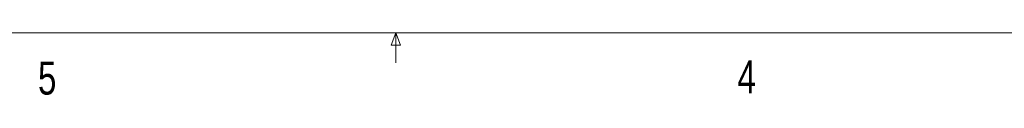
# Model space of a CAD drawing. Header units: millimetres. Extents: x 11 to 421, y 5 to 275.
# Tile 7 of 17: x 188.8 to 259.78, y 5.47 to 9.96. Entities that reach past the tile are written whole.
import ezdxf

# ---------------------------------------------------------------- set-up
doc = ezdxf.new("R2010")
doc.units = ezdxf.units.MM
doc.styles.add('SLDTEXTSTYLE0', font='TXT', dxfattribs={"width": 0.75})

msp = doc.modelspace()

# ---------------------------------------------------------------- linework, layer by layer
at = {"color": 7, "linetype": 'Continuous', "lineweight": 0}
for p, q in [((415.95679, 9.95866), (15.90679, 9.95866)), ((215.58886, 9.0805), (215.92544, 9.95866)), ((215.92544, 9.95866), (215.92544, 7.80476)), ((215.92544, 9.95866), (216.24434, 9.0805)), ((216.24434, 9.0805), (215.58886, 9.0805))]:
    msp.add_line(p, q, dxfattribs=at)

# ---------------------------------------------------------------- texts
at = {"color": 7, "linetype": 'Continuous', "lineweight": 0, "char_height": 2.38125, "attachment_point": 1, "style": 'SLDTEXTSTYLE0'}
for s, insert in [('5', (190.12194, 7.8889)), ('4', (240.54117, 7.96858))]:
    msp.add_mtext(s, dxfattribs=dict(at, insert=insert))

doc.saveas('drawing.dxf')
